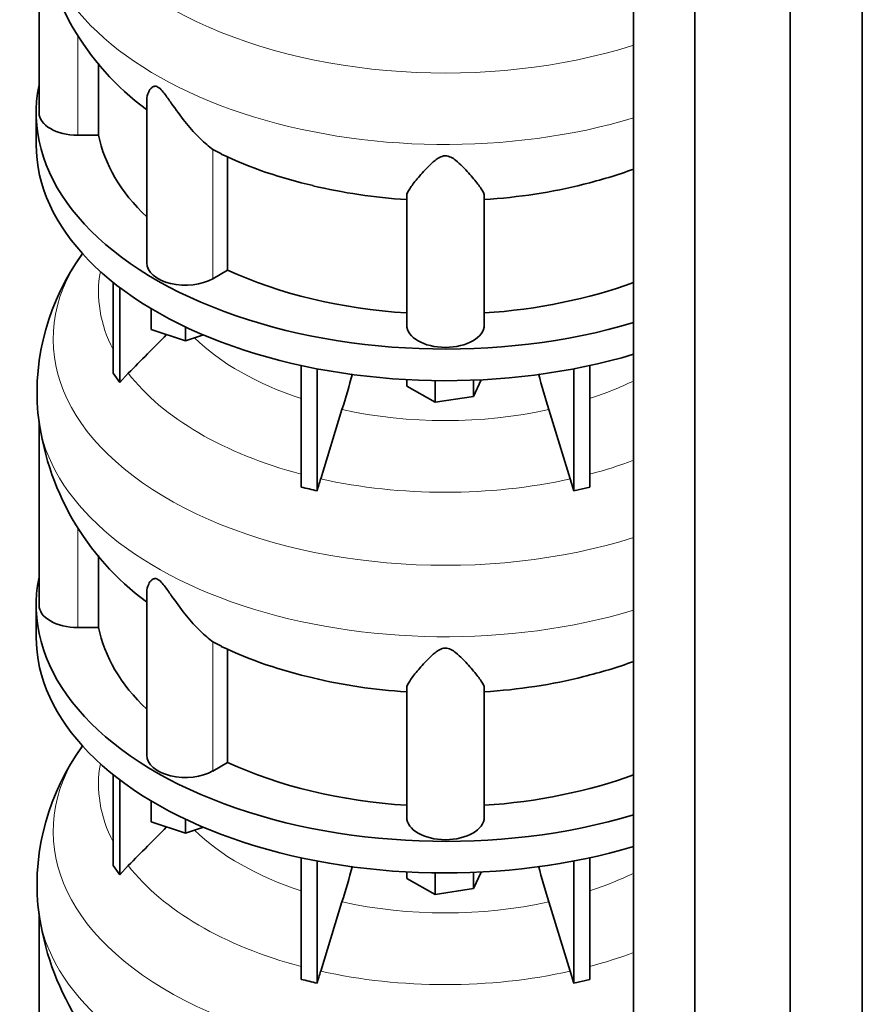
# Model space of a CAD drawing. Header units: millimetres. Extents: x 416 to 1308, y -2710 to 2025.
# Tile 8 of 27: x 1010 to 1304, y -2111 to -1768. Entities that reach past the tile are written whole.
import ezdxf

# ---------------------------------------------------------------- set-up
doc = ezdxf.new("R2010")
doc.units = ezdxf.units.MM
doc.layers.add('MID_344-7', color=7, linetype='Continuous')
doc.layers.add('VSI344_DIFFUSORE', color=7, linetype='Continuous')

# ---------------------------------------------------------------- blocks, each defined once
blk = doc.blocks.new('SE4')
at = {"layer": 'MID_344-7', "color": 7, "linetype": 'Continuous', "lineweight": 35}
for p, q in [((1303.72, -2364.26), (1303.72, -1138.84)), ((1278.65, -2383.46), (1278.65, -1157.81)), ((1224.11, -1162.12), (1224.11, -2387.85)), ((1245.39, -2397.93), (1245.39, -1172.28))]:
    blk.add_line(p, q, dxfattribs=at)
at = {"layer": 'VSI344_DIFFUSORE', "color": 7, "linetype": 'Continuous', "lineweight": 35}
for p, q in [((1017.09, -1737.2), (1017.09, -1800.56)), ((1037.84, -1808.36), (1037.84, -1783.3)), ((1054.58, -1796.07), (1054.58, -1852.82)), ((1016.09, -1800.56), (1016.09, -1811.59)), ((1037.84, -1808.36), (1030.59, -1808.36)), ((1080.61, -1814.81), (1077.62, -1813.34)), ((1082.75, -1855.37), (1082.75, -1815.87)), ((1145.09, -1874.47), (1145.09, -1829.47)), ((1172.09, -1874.47), (1172.09, -1829.47)), ((1082.75, -1855.37), (1077.62, -1858.33)), ((1042.88, -1891.24), (1042.88, -1859.61)), ((1045.17, -1894.44), (1045.17, -1861.4)), ((1056.08, -1876.01), (1056.08, -1868.74)), ((1068.08, -1880.01), (1068.08, -1875.13)), ((1068.08, -1880.01), (1056.08, -1876.01)), ((1074.31, -1877.93), (1068.08, -1880.01)), ((1108.36, -1930.92), (1108.36, -1888.58)), ((1208.81, -1930.92), (1208.81, -1888.58)), ((1042.88, -1891.24), (1045.17, -1894.44)), ((1045.17, -1894.44), (1048.17, -1891.27)), ((1113.91, -1932.25), (1113.91, -1889.71)), ((1203.27, -1932.25), (1203.27, -1889.71)), ((1145.2, -1895.72), (1145.2, -1893.5)), ((1155, -1901.38), (1145.2, -1895.72)), ((1155, -1901.38), (1155, -1893.83)), ((1171.06, -1893.54), (1168.39, -1899.31)), ((1168.39, -1899.31), (1168.39, -1893.67)), ((1168.39, -1899.31), (1155, -1901.38)), ((1122.57, -1903.95), (1115.15, -1928.06)), ((1017.09, -1908.66), (1017.09, -1972.03)), ((1202.03, -1928.06), (1203.27, -1932.25)), ((1203.27, -1932.25), (1208.81, -1930.92)), ((1037.84, -1979.82), (1037.84, -1954.76)), ((1054.58, -1967.53), (1054.58, -2024.28)), ((1016.09, -1972.03), (1016.09, -1983.05)), ((1037.84, -1979.82), (1030.59, -1979.82)), ((1080.61, -1986.28), (1077.62, -1984.8)), ((1082.75, -2026.84), (1082.75, -1987.34)), ((1145.09, -2045.93), (1145.09, -2000.94)), ((1172.09, -2045.93), (1172.09, -2000.94)), ((1082.75, -2026.84), (1077.62, -2029.8)), ((1042.88, -2062.71), (1042.88, -2031.07)), ((1045.17, -2065.91), (1045.17, -2032.86)), ((1056.08, -2047.47), (1056.08, -2040.2)), ((1068.08, -2051.47), (1068.08, -2046.6)), ((1068.08, -2051.47), (1056.08, -2047.47)), ((1074.31, -2049.39), (1068.08, -2051.47)), ((1108.36, -2102.39), (1108.36, -2060.04)), ((1208.81, -2102.39), (1208.81, -2060.04)), ((1042.88, -2062.71), (1045.17, -2065.91)), ((1045.17, -2065.91), (1048.17, -2062.73)), ((1113.91, -2103.71), (1113.91, -2061.18)), ((1203.27, -2103.71), (1203.27, -2061.18)), ((1145.2, -2067.19), (1145.2, -2064.96)), ((1155, -2072.84), (1145.2, -2067.19)), ((1155, -2072.84), (1155, -2065.3)), ((1171.06, -2065.01), (1168.39, -2070.77)), ((1168.39, -2070.77), (1168.39, -2065.13)), ((1168.39, -2070.77), (1155, -2072.84)), ((1122.57, -2075.41), (1115.15, -2099.53)), ((1017.09, -2080.13), (1017.09, -2143.49)), ((1202.03, -2099.53), (1203.27, -2103.71)), ((1203.27, -2103.71), (1208.81, -2102.39))]:
    blk.add_line(p, q, dxfattribs=at)
at = {"layer": 'VSI344_DIFFUSORE', "color": 4, "linetype": 'Continuous', "lineweight": 9}
for p, q in [((1030.59, -1808.36), (1030.59, -1773.44)), ((1077.62, -1858.33), (1077.62, -1813.34)), ((1030.59, -1979.82), (1030.59, -1944.9)), ((1077.62, -2029.8), (1077.62, -1984.8))]:
    blk.add_line(p, q, dxfattribs=at)
at = {"layer": 'VSI344_DIFFUSORE', "color": 7, "linetype": 'Continuous', "lineweight": 35}
for centre, radius, start, end in [((1110.43, -1723.61), 94.23, 186.0863, 233.5598), ((1145.25, -1678.28), 151.2, 244.6669, 257.4957), ((1168.38, -1667.33), 162.69, 283.6229, 290.0428), ((1099.12, -1898.27), 82.73, 144.1367, 184.7497), ((696.88, -1773.02), 445.37, 342.904, 344.5815), ((1620.3, -1773.02), 445.37, 195.4213, 197.096), ((1110.43, -1895.08), 94.23, 186.0863, 233.5598), ((1316.97, -1990.18), 211.17, 162.8912, 164.0764), ((1077.96, -2070.31), 142.66, 75.4059, 77.6951), ((1145.25, -1849.74), 151.2, 244.6669, 257.4957), ((1168.38, -1838.8), 162.69, 283.6229, 290.0428), ((1099.12, -2069.74), 82.73, 144.1367, 184.7497), ((696.88, -1944.48), 445.37, 342.904, 344.5815), ((1620.3, -1944.48), 445.37, 195.4213, 197.096), ((1110.43, -2066.54), 94.23, 186.0863, 233.5598), ((1316.97, -2161.65), 211.17, 162.8912, 164.0764), ((1077.96, -2241.77), 142.66, 75.4059, 77.6951)]:
    blk.add_arc(centre, radius, start, end, dxfattribs=at)
at = {"layer": 'VSI344_DIFFUSORE', "color": 4, "linetype": 'Continuous', "lineweight": 9}
for centre, major_axis, start_param, end_param in [((1158.59, -1707.85), (136.58, 0), 2.759841, 5.212737), ((1158.59, -1729.53), (-142.13, 0), 0.049778, 2.049895), ((1158.59, -1879.31), (136.58, 0), 2.759841, 5.212737), ((1158.59, -1862.99), (120.79, 0), 3.038624, 3.432735), ((1158.59, -1849.22), (-101.4, 0), 0.532702, 1.052595), ((1158.59, -1862.99), (-120.79, 0), 0.417538, 1.141984), ((1158.59, -1849.22), (101.4, 0), -1.052595, -0.868255), ((1158.59, -1900.99), (-142.13, 0), 0.049778, 2.049895), ((1158.59, -1849.22), (-101.4, 0), 1.207688, 1.933905), ((1158.59, -1862.99), (120.79, 0), -1.141984, -0.997489), ((1158.59, -1862.99), (-120.79, 0), 1.202936, 1.938657), ((1158.59, -2050.78), (136.58, 0), 2.759841, 5.212737), ((1158.59, -2034.45), (120.79, 0), 3.038624, 3.432735), ((1158.59, -2020.69), (-101.4, 0), 0.532702, 1.052595), ((1158.59, -2034.45), (-120.79, 0), 0.417538, 1.141984), ((1158.59, -2020.69), (101.4, 0), -1.052595, -0.868255), ((1158.59, -2072.45), (-142.13, 0), 0.049778, 2.049895), ((1158.59, -2020.69), (-101.4, 0), 1.207688, 1.933905), ((1158.59, -2034.45), (120.79, 0), -1.141984, -0.997489), ((1158.59, -2034.45), (-120.79, 0), 1.202936, 1.938657)]:
    blk.add_ellipse(centre, major_axis=major_axis, ratio=0.57735, start_param=start_param, end_param=end_param, dxfattribs=at)
at = {"layer": 'VSI344_DIFFUSORE', "color": 7, "linetype": 'Continuous', "lineweight": 35}
for centre, major_axis, start_param, end_param in [((1158.59, -1800.56), (142.5, 0), 3.023053, 5.190143), ((1030.59, -1800.56), (13.5, 0), 3.141604, 4.712389), ((1158.59, -1800.56), (-121.5, 0), 0.111341, 0.543224), ((1158.59, -1811.59), (142.5, 0), 3.141593, 5.190143), ((1158.59, -1761.07), (-121.5, 0), 1.180593, 1.459455), ((1158.59, -1761.07), (121.5, 0), 4.82373, 5.120026), ((1068.08, -1852.82), (13.5, 0), 3.141581, 5.497787), ((1158.59, -1800.56), (-121.5, 0), 0.896739, 1.459455), ((1158.59, -1800.56), (121.5, 0), 4.82373, 5.281941), ((1158.59, -1874.47), (13.5, 0), 3.141593, 6.283185), ((1158.59, -1972.03), (142.5, 0), 3.023053, 5.190143), ((1030.59, -1972.03), (13.5, 0), 3.141581, 4.712389), ((1158.59, -1972.03), (-121.5, 0), 0.111341, 0.543224), ((1158.59, -1983.05), (142.5, 0), 3.141593, 5.190143), ((1158.59, -1932.53), (-121.5, 0), 1.180593, 1.459455), ((1158.59, -1932.53), (121.5, 0), 4.82373, 5.120026), ((1068.08, -2024.28), (13.5, 0), 3.141604, 5.497787), ((1158.59, -1972.03), (-121.5, 0), 0.896739, 1.459455), ((1158.59, -1972.03), (121.5, 0), 4.82373, 5.281941), ((1158.59, -2045.93), (13.5, 0), 3.141593, 6.283185)]:
    blk.add_ellipse(centre, major_axis=major_axis, ratio=0.57735, start_param=start_param, end_param=end_param, dxfattribs=at)
for points, knots in [([(1077.62, -1813.34), (1076.25, -1812.36), (1074.74, -1811.08), (1071.61, -1808.01), (1070, -1806.24), (1066.86, -1802.39), (1065.31, -1800.29), (1062.95, -1796.93), (1062.16, -1795.77), (1060.9, -1794.05), (1060.47, -1793.47), (1059.52, -1792.37), (1058.98, -1791.85), (1057.96, -1791.3), (1057.52, -1791.28), (1056.84, -1791.45), (1056.57, -1791.62), (1055.86, -1792.22), (1055.53, -1792.72), (1054.8, -1794.15), (1054.58, -1795.13), (1054.58, -1796.08)], [0, 0, 0, 0, 0.125, 0.125, 0.25, 0.25, 0.375, 0.375, 0.4375, 0.4375, 0.46875, 0.46875, 0.5, 0.5, 0.53125, 0.53125, 0.5625, 0.5625, 0.625, 0.625, 0.7387976, 0.7387976, 0.7387976, 0.7387976]), ([(1172.09, -1829.47), (1172.09, -1828.83), (1171.69, -1828), (1170.37, -1825.99), (1169.46, -1824.82), (1167.3, -1822.25), (1166.05, -1820.82), (1163.81, -1818.55), (1163.01, -1817.77), (1161.61, -1816.69), (1161.1, -1816.33), (1159.93, -1815.75), (1159.22, -1815.52), (1157.77, -1815.56), (1157.09, -1815.81), (1155.95, -1816.41), (1155.45, -1816.77), (1154.07, -1817.86), (1153.28, -1818.63), (1151.09, -1820.86), (1149.83, -1822.3), (1147.68, -1824.87), (1146.79, -1826.01), (1145.49, -1827.99), (1145.09, -1828.83), (1145.09, -1829.47)], [0, 0, 0, 0, 0.125, 0.125, 0.25, 0.25, 0.375, 0.375, 0.4375, 0.4375, 0.46875, 0.46875, 0.5, 0.5, 0.53125, 0.53125, 0.5625, 0.5625, 0.625, 0.625, 0.75, 0.75, 0.875, 0.875, 1, 1, 1, 1]), ([(1077.62, -1984.8), (1076.25, -1983.83), (1074.74, -1982.54), (1071.61, -1979.48), (1070, -1977.7), (1066.86, -1973.86), (1065.31, -1971.76), (1062.95, -1968.39), (1062.16, -1967.24), (1060.9, -1965.51), (1060.47, -1964.93), (1059.52, -1963.84), (1058.98, -1963.32), (1057.96, -1962.77), (1057.52, -1962.75), (1056.84, -1962.91), (1056.57, -1963.08), (1055.86, -1963.68), (1055.53, -1964.18), (1054.8, -1965.61), (1054.58, -1966.59), (1054.58, -1967.54)], [0, 0, 0, 0, 0.125, 0.125, 0.25, 0.25, 0.375, 0.375, 0.4375, 0.4375, 0.46875, 0.46875, 0.5, 0.5, 0.53125, 0.53125, 0.5625, 0.5625, 0.625, 0.625, 0.7387976, 0.7387976, 0.7387976, 0.7387976]), ([(1172.09, -2000.94), (1172.09, -2000.29), (1171.69, -1999.46), (1170.37, -1997.46), (1169.46, -1996.29), (1167.3, -1993.71), (1166.05, -1992.28), (1163.81, -1990.02), (1163.01, -1989.24), (1161.61, -1988.15), (1161.1, -1987.79), (1159.93, -1987.21), (1159.22, -1986.99), (1157.77, -1987.02), (1157.09, -1987.27), (1155.95, -1987.88), (1155.45, -1988.23), (1154.07, -1989.33), (1153.28, -1990.1), (1151.09, -1992.33), (1149.83, -1993.76), (1147.68, -1996.33), (1146.79, -1997.47), (1145.49, -1999.45), (1145.09, -2000.29), (1145.09, -2000.94)], [0, 0, 0, 0, 0.125, 0.125, 0.25, 0.25, 0.375, 0.375, 0.4375, 0.4375, 0.46875, 0.46875, 0.5, 0.5, 0.53125, 0.53125, 0.5625, 0.5625, 0.625, 0.625, 0.75, 0.75, 0.875, 0.875, 1, 1, 1, 1])]:
    blk.add_open_spline(points, degree=3, knots=knots, dxfattribs=at)
for points in [[(1048.17, -1891.27), (1052.62, -1886.79), (1057.07, -1882.3), (1061.52, -1877.82)], [(1194.6, -1903.95), (1197.08, -1911.99), (1199.55, -1920.02), (1202.03, -1928.06)], [(1048.17, -2062.73), (1052.62, -2058.25), (1057.07, -2053.77), (1061.52, -2049.29)], [(1194.6, -2075.41), (1197.08, -2083.45), (1199.55, -2091.49), (1202.03, -2099.53)]]:
    blk.add_open_spline(points, degree=3, dxfattribs=at)

msp = doc.modelspace()

# ---------------------------------------------------------------- block references
msp.add_blockref('SE4', (0, 0))

doc.saveas('drawing.dxf')
